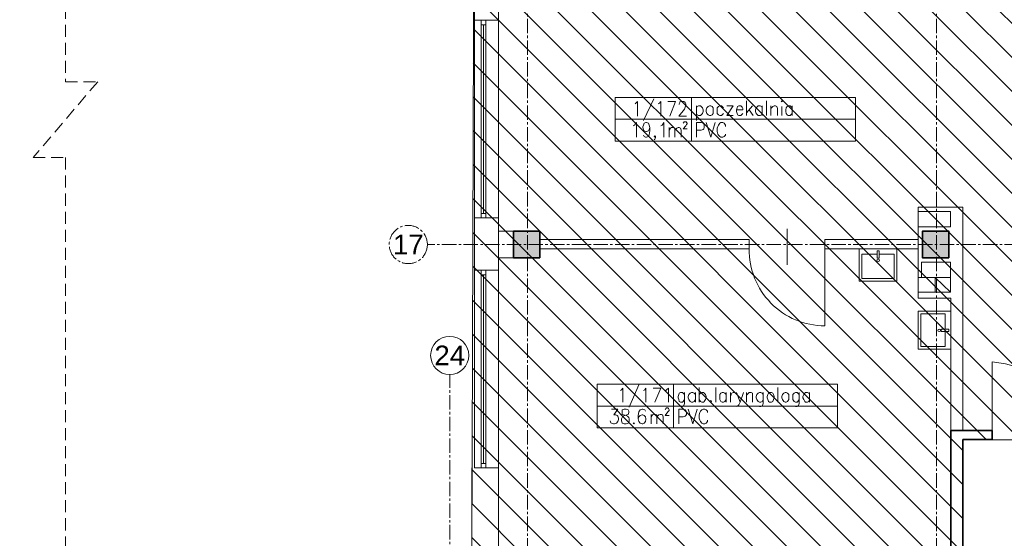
# Model space of a CAD drawing. Header units: millimetres. Extents: x -9409 to -3369, y 19372 to 27782.
# Tile 23 of 25: x -6800 to -5500, y 25504 to 26189. Entities that reach past the tile are written whole.
import ezdxf
from ezdxf.enums import TextEntityAlignment as Align

# ---------------------------------------------------------------- set-up
doc = ezdxf.new("R2010")
doc.units = ezdxf.units.MM
for name, pattern in [('ACAD_ISO02W100', [15, 12, -3]), ('CACHE2', [4.7625, 3.175, -1.5875]), ('CENTER2', [28.575, 19.05, -3.175, 3.175, -3.175])]:
    doc.linetypes.add(name, pattern=pattern)
for name, color, linetype, lineweight in [('sq_bud istn', 253, 'Continuous', 15), ('SQ_ISTN.Ściany', 140, 'Continuous', 35), ('SQ_Osie', 220, 'CENTER2', 9), ('SQ_ZAKRES_OPRACOWANIA', 7, 'ACAD_ISO02W100', 20)]:
    doc.layers.add(name, color=color, linetype=linetype, lineweight=lineweight)
doc.styles.get("Standard").update_dxf_attribs({"font": 'arial.ttf'})

# ---------------------------------------------------------------- blocks, each defined once
blk = doc.blocks.new('słupy konstr bud B')
at = {"layer": 'SQ_ISTN.Ściany', "lineweight": 5}
h = blk.add_hatch(dxfattribs=at)
h.set_pattern_fill('JIS_STN_1E', color=256, scale=10)
h.paths.add_polyline_path([(21350.8, 18613.9), (21315.8, 18613.9), (21315.8, 18578.9), (21350.8, 18578.9)])
h.paths.add_polyline_path([(21890.8, 18613.9), (21855.8, 18613.9), (21855.8, 18578.9), (21890.8, 18578.9)])
h.paths.add_polyline_path([(22190.8, 18613.9), (22155.8, 18613.9), (22155.8, 18578.9), (22190.8, 18578.9)])
h.paths.add_polyline_path([(22730.8, 18613.9), (22695.8, 18613.9), (22695.8, 18578.9), (22730.8, 18578.9)])
h.paths.add_polyline_path([(22730.8, 17953.9), (22695.8, 17953.9), (22695.8, 17918.9), (22730.8, 17918.9)])
h.paths.add_polyline_path([(22190.8, 17953.9), (22155.8, 17953.9), (22155.8, 17918.9), (22190.8, 17918.9)])
h.paths.add_polyline_path([(21890.8, 17953.9), (21855.8, 17953.9), (21855.8, 17918.9), (21890.8, 17918.9)])
h.paths.add_polyline_path([(21350.8, 17953.9), (21315.8, 17953.9), (21315.8, 17918.9), (21350.8, 17918.9)])
h.paths.add_polyline_path([(21350.8, 17293.9), (21315.8, 17293.9), (21315.8, 17258.9), (21350.8, 17258.9)])
h.paths.add_polyline_path([(21890.8, 17293.9), (21855.8, 17293.9), (21855.8, 17258.9), (21890.8, 17258.9)])
h.paths.add_polyline_path([(22190.8, 17293.9), (22155.8, 17293.9), (22155.8, 17258.9), (22190.8, 17258.9)])
h.paths.add_polyline_path([(22730.8, 17293.9), (22695.8, 17293.9), (22695.8, 17258.9), (22730.8, 17258.9)])
h.paths.add_polyline_path([(22695.8, 16633.9), (22730.8, 16633.9), (22730.8, 16598.9), (22695.8, 16598.9)])
h.paths.add_polyline_path([(22695.8, 14653.9), (22730.8, 14653.9), (22730.8, 14618.9), (22695.8, 14618.9)])
h.paths.add_polyline_path([(22695.8, 15313.9), (22730.8, 15313.9), (22730.8, 15278.9), (22695.8, 15278.9)])
h.paths.add_polyline_path([(22695.8, 15973.9), (22730.8, 15973.9), (22730.8, 15938.9), (22695.8, 15938.9)])
h.paths.add_polyline_path([(22155.8, 14653.9), (22190.8, 14653.9), (22190.8, 14618.9), (22155.8, 14618.9)])
h.paths.add_polyline_path([(22155.8, 15313.9), (22190.8, 15313.9), (22190.8, 15278.9), (22155.8, 15278.9)])
h.paths.add_polyline_path([(22155.8, 15973.9), (22190.8, 15973.9), (22190.8, 15938.9), (22155.8, 15938.9)])
h.paths.add_polyline_path([(22155.8, 16633.9), (22190.8, 16633.9), (22190.8, 16598.9), (22155.8, 16598.9)])
h.paths.add_polyline_path([(21855.8, 14653.9), (21890.8, 14653.9), (21890.8, 14618.9), (21855.8, 14618.9)])
h.paths.add_polyline_path([(21855.8, 15313.9), (21890.8, 15313.9), (21890.8, 15278.9), (21855.8, 15278.9)])
h.paths.add_polyline_path([(21855.8, 15973.9), (21890.8, 15973.9), (21890.8, 15938.9), (21855.8, 15938.9)])
h.paths.add_polyline_path([(21855.8, 16633.9), (21890.8, 16633.9), (21890.8, 16598.9), (21855.8, 16598.9)])
h.paths.add_polyline_path([(21315.8, 14653.9), (21350.8, 14653.9), (21350.8, 14618.9), (21315.8, 14618.9)])
h.paths.add_polyline_path([(21315.8, 15313.9), (21350.8, 15313.9), (21350.8, 15278.9), (21315.8, 15278.9)])
h.paths.add_polyline_path([(21315.8, 15973.9), (21350.8, 15973.9), (21350.8, 15938.9), (21315.8, 15938.9)])
h.paths.add_polyline_path([(21315.8, 16633.9), (21350.8, 16633.9), (21350.8, 16598.9), (21315.8, 16598.9)])
at = {"layer": 'SQ_ISTN.Ściany'}
for points in [[(22155.8, 14653.9), (22190.8, 14653.9), (22190.8, 14618.9), (22155.8, 14618.9)], [(22695.8, 14653.9), (22730.8, 14653.9), (22730.8, 14618.9), (22695.8, 14618.9)]]:
    blk.add_lwpolyline(points, close=True, dxfattribs=at)
blk = doc.blocks.new('ist osie bud B')
at = {"layer": 'SQ_Osie'}
for p, q in [((22173.3, 13852.7), (22173.3, 19362.9)), ((22713.3, 13852.7), (22713.3, 19362.9))]:
    blk.add_line(p, q, dxfattribs=at)
blk.add_lwpolyline([(21178.3, 14636.4), (22845.3, 14636.4)], dxfattribs=at)
at = {"layer": 'SQ_Osie', "linetype": 'ByBlock'}
blk.add_circle((22870.5, 14636.5), 25.2, dxfattribs=at)
at = {"layer": 'SQ_Osie'}
blk.add_text('17', height=26, rotation=180, dxfattribs=at).set_placement((22870.5, 14636.5), align=Align.MIDDLE_CENTER)
blk = doc.blocks.new('sanit-umywalka')
for points in [[(47.8, -2.5), (0, -2.5), (0, 53.1), (47.8, 53.1)], [(14, 23.5), (14, 26.5), (3, 26.5), (3, 23.5)]]:
    blk.add_lwpolyline(points, close=True)
blk.add_lwpolyline([(8, 26.5), (8, 49.1), (43.8, 49.1), (43.8, 1.5), (8, 1.5), (8, 23.5)])
blk.add_circle((17, 25), 1.87)

msp = doc.modelspace()

# ---------------------------------------------------------------- hatches: boundary and pattern name
at = {"layer": 'sq_bud istn'}
h = msp.add_hatch(dxfattribs=at)
h.set_pattern_fill('LINE', color=256, scale=10, angle=135)
h.set_pattern_definition([(135, (-42245.2, -6343.187), (-22.45064, -22.45064), [])])
h.paths.add_polyline_path([(-4679.7, 26586.7), (-4581.7, 26586.7), (-4581.7, 26849.1), (-6739.6, 26849.1), (-6739.6, 26586.7), (-6199.7, 26586.7), (-6203, 25479.8), (-6739.6, 25479.8), (-6739.6, 23945.5), (-6203, 23945.5), (-6203, 23575.2), (-5917.7, 23574.8), (-5918, 23912.3), (-5754.7, 23912.3), (-5754.7, 24338.7), (-5554.7, 24338.7), (-5554.7, 25634.3), (-5324.7, 25634.3), (-5324.7, 25554.7), (-5287.7, 25554.7), (-4679.7, 25554.7)])
at = {"layer": 'SQ_ISTN.Ściany', "lineweight": 5}
h = msp.add_hatch(dxfattribs=at)
h.set_pattern_fill('JIS_STN_1E', color=256, scale=10, angle=180)
h.set_pattern_definition([(225, (16582.609, 40528.714), (7.0710678, -7.0710678), []), (225, (16575.559, 40528.714), (7.0710678, -7.0710678), [10, -5])])
h.paths.add_polyline_path([(-4768.2, 21914.8), (-4733.2, 21914.8), (-4733.2, 21949.8), (-4768.2, 21949.8)])
h.paths.add_polyline_path([(-5308.2, 21914.8), (-5273.2, 21914.8), (-5273.2, 21949.8), (-5308.2, 21949.8)])
h.paths.add_polyline_path([(-5608.2, 21914.8), (-5573.2, 21914.8), (-5573.2, 21949.8), (-5608.2, 21949.8)])
h.paths.add_polyline_path([(-6148.2, 21914.8), (-6113.2, 21914.8), (-6113.2, 21949.8), (-6148.2, 21949.8)])
h.paths.add_polyline_path([(-6148.2, 22574.8), (-6113.2, 22574.8), (-6113.2, 22609.8), (-6148.2, 22609.8)])
h.paths.add_polyline_path([(-5608.2, 22574.8), (-5573.2, 22574.8), (-5573.2, 22609.8), (-5608.2, 22609.8)])
h.paths.add_polyline_path([(-5308.2, 22574.8), (-5273.2, 22574.8), (-5273.2, 22609.8), (-5308.2, 22609.8)])
h.paths.add_polyline_path([(-4768.2, 22574.8), (-4733.2, 22574.8), (-4733.2, 22609.8), (-4768.2, 22609.8)])
h.paths.add_polyline_path([(-4768.2, 23234.8), (-4733.2, 23234.8), (-4733.2, 23269.8), (-4768.2, 23269.8)])
h.paths.add_polyline_path([(-5308.2, 23234.8), (-5273.2, 23234.8), (-5273.2, 23269.8), (-5308.2, 23269.8)])
h.paths.add_polyline_path([(-5608.2, 23234.8), (-5573.2, 23234.8), (-5573.2, 23269.8), (-5608.2, 23269.8)])
h.paths.add_polyline_path([(-6148.2, 23234.8), (-6113.2, 23234.8), (-6113.2, 23269.8), (-6148.2, 23269.8)])
h.paths.add_polyline_path([(-6113.2, 23894.8), (-6148.2, 23894.8), (-6148.2, 23929.8), (-6113.2, 23929.8)])
h.paths.add_polyline_path([(-6113.2, 25874.8), (-6148.2, 25874.8), (-6148.2, 25909.8), (-6113.2, 25909.8)])
h.paths.add_polyline_path([(-6113.2, 25214.8), (-6148.2, 25214.8), (-6148.2, 25249.8), (-6113.2, 25249.8)])
h.paths.add_polyline_path([(-6113.2, 24554.8), (-6148.2, 24554.8), (-6148.2, 24589.8), (-6113.2, 24589.8)])
h.paths.add_polyline_path([(-5573.2, 25874.8), (-5608.2, 25874.8), (-5608.2, 25909.8), (-5573.2, 25909.8)])
h.paths.add_polyline_path([(-5573.2, 25214.8), (-5608.2, 25214.8), (-5608.2, 25249.8), (-5573.2, 25249.8)])
h.paths.add_polyline_path([(-5573.2, 24554.8), (-5608.2, 24554.8), (-5608.2, 24589.8), (-5573.2, 24589.8)])
h.paths.add_polyline_path([(-5573.2, 23894.8), (-5608.2, 23894.8), (-5608.2, 23929.8), (-5573.2, 23929.8)])
h.paths.add_polyline_path([(-5273.2, 25874.8), (-5308.2, 25874.8), (-5308.2, 25909.8), (-5273.2, 25909.8)])
h.paths.add_polyline_path([(-5273.2, 25214.8), (-5308.2, 25214.8), (-5308.2, 25249.8), (-5273.2, 25249.8)])
h.paths.add_polyline_path([(-5273.2, 24554.8), (-5308.2, 24554.8), (-5308.2, 24589.8), (-5273.2, 24589.8)])
h.paths.add_polyline_path([(-5273.2, 23894.8), (-5308.2, 23894.8), (-5308.2, 23929.8), (-5273.2, 23929.8)])
h.paths.add_polyline_path([(-4733.2, 25874.8), (-4768.2, 25874.8), (-4768.2, 25909.8), (-4733.2, 25909.8)])
h.paths.add_polyline_path([(-4733.2, 25214.8), (-4768.2, 25214.8), (-4768.2, 25249.8), (-4733.2, 25249.8)])
h.paths.add_polyline_path([(-4733.2, 24554.8), (-4768.2, 24554.8), (-4768.2, 24589.8), (-4733.2, 24589.8)])
h.paths.add_polyline_path([(-4733.2, 23894.8), (-4768.2, 23894.8), (-4768.2, 23929.8), (-4733.2, 23929.8)])

# ---------------------------------------------------------------- linework, layer by layer
at = {"layer": 'sq_bud istn'}
for p, q in [((-6199.7, 26257.3), (-6199.7, 26188.3)), ((-6167.7, 26188.3), (-6167.7, 26257.3)), ((-6190.7, 26182.3), (-6190.7, 25933.3)), ((-6187.7, 26182.3), (-6187.7, 25933.3)), ((-6184.7, 26182.3), (-6184.7, 25933.3)), ((-5613.7, 25941.6), (-5554.7, 25941.6)), ((-5613.7, 25941.6), (-5613.7, 25821.6)), ((-5554.7, 25941.6), (-5554.7, 25646.7)), ((-6199.7, 25927.3), (-6199.7, 25858.3)), ((-6167.7, 25858.3), (-6167.7, 25927.3)), ((-6148.2, 25909.8), (-6167.7, 25909.8)), ((-5837, 25898.7), (-6113.2, 25898.7)), ((-5837, 25886.7), (-5837, 25898.7)), ((-5613.7, 25898.7), (-5737, 25898.7)), ((-5737, 25886.7), (-5737, 25898.7)), ((-5737, 25898.5), (-5737, 25886.6)), ((-6113.2, 25886.7), (-5837, 25886.7)), ((-5737, 25886.7), (-5613.7, 25886.7)), ((-6148.2, 25874.8), (-6167.7, 25874.8)), ((-6190.7, 25852.3), (-6190.7, 25603.3)), ((-6187.7, 25852.3), (-6187.7, 25603.3)), ((-6184.7, 25852.3), (-6184.7, 25603.3)), ((-5613.7, 25821.6), (-5570.7, 25821.6)), ((-5570.7, 25821.6), (-5570.7, 25634.7)), ((-6203, 24532.8), (-6203, 25597.3)), ((-6167.7, 25249.8), (-6167.7, 25597.3))]:
    msp.add_line(p, q, dxfattribs=at)
for points in [[(-4679.7, 26586.7), (-4581.7, 26586.7), (-4581.7, 26849.1), (-6739.6, 26849.1), (-6739.6, 26586.7), (-6199.7, 26586.7), (-6203, 25479.8), (-6739.6, 25479.8), (-6739.6, 23945.5), (-6203, 23945.5), (-6203, 23575.2), (-5917.7, 23574.8), (-5918, 23912.3), (-5754.7, 23912.3), (-5754.7, 24338.7), (-5554.7, 24338.7), (-5554.7, 25634.3), (-5324.7, 25634.3), (-5324.7, 25554.7), (-5287.7, 25554.7), (-4679.7, 25554.7)], [(-6184.7, 26182.3), (-6190.7, 26182.3), (-6190.7, 26188.3), (-6184.7, 26188.3)], [(-5696.4, 26028.8), (-5696.4, 26086.3), (-5913, 26086.3), (-6013.7, 26086.3), (-6013.7, 26028.8), (-5913, 26028.8), (-5913, 26086.3), (-5913, 26028.8)], [(-5794.5, 26081.2), (-5793.7, 26080.4), (-5792.9, 26081.2), (-5793.7, 26082.1)], [(-5889.3, 26075.3), (-5891, 26074.4), (-5892.7, 26072.8), (-5893.5, 26070.2), (-5893.5, 26067.7), (-5892.7, 26065.1), (-5891, 26063.5), (-5889.3, 26062.6), (-5887.6, 26062.6), (-5885.9, 26063.5), (-5884.2, 26065.1), (-5884.2, 26072.8), (-5885.9, 26074.4), (-5887.6, 26075.3)], [(-6184.7, 25927.3), (-6190.7, 25927.3), (-6190.7, 25933.3), (-6184.7, 25933.3)], [(-6184.7, 25852.3), (-6190.7, 25852.3), (-6190.7, 25858.3), (-6184.7, 25858.3)], [(-5720.1, 25650.3), (-5720.1, 25707.8), (-5936.7, 25707.8), (-6037.4, 25707.8), (-6037.4, 25650.3), (-5936.7, 25650.3), (-5936.7, 25707.8), (-5936.7, 25650.3)], [(-5809.8, 25696.8), (-5811.5, 25696), (-5812.3, 25694.3), (-5813.1, 25691.7), (-5813.1, 25690), (-5812.3, 25687.5), (-5811.5, 25684.9), (-5809.8, 25684.1), (-5807.2, 25684.1), (-5805.5, 25684.9), (-5804.7, 25687.5), (-5803.8, 25690), (-5803.8, 25691.7), (-5804.7, 25694.3), (-5805.5, 25696), (-5807.2, 25696.8)], [(-5789.5, 25696.8), (-5791.1, 25696), (-5792.8, 25694.3), (-5793.7, 25691.7), (-5793.7, 25690), (-5792.8, 25687.5), (-5791.1, 25684.9), (-5789.5, 25684.1), (-5787.8, 25684.1), (-5786.1, 25684.9), (-5784.4, 25687.5), (-5784.4, 25694.3), (-5786.1, 25696), (-5787.8, 25696.8)], [(-6001.8, 25674.8), (-6004.4, 25674), (-6004.4, 25668), (-6002.7, 25667.2), (-5999.3, 25666.3), (-5997.6, 25665.5), (-5995.9, 25663.8), (-5995.1, 25662.1), (-5995.1, 25659.6), (-5995.9, 25657), (-5996.8, 25656.2), (-5999.3, 25655.3), (-6001.8, 25655.3), (-6004.4, 25656.2), (-6004.4, 25657), (-6005.2, 25659.6), (-6005.2, 25662.1), (-6004.4, 25663.8), (-6003.5, 25665.5), (-6001, 25666.3), (-5998.5, 25667.2), (-5996.8, 25668), (-5995.9, 25670.6), (-5995.9, 25672.3), (-5996.8, 25674), (-5999.3, 25674.8)], [(-5887.6, 25686.6), (-5888.5, 25684.9), (-5887.6, 25684.1), (-5886.8, 25684.9)], [(-5989.1, 25657), (-5990, 25656.2), (-5989.1, 25655.3), (-5988.3, 25656.2)], [(-6184.7, 25597.3), (-6190.7, 25597.3), (-6190.7, 25603.3), (-6184.7, 25603.3)]]:
    msp.add_lwpolyline(points, close=True, dxfattribs=at)
for points in [[(-6199.7, 25927.3), (-6199.7, 26188.3)], [(-6167.7, 26188.3), (-6199.7, 26188.3)], [(-6167.7, 25927.3), (-6167.7, 26188.3)], [(-5987.5, 26077.8), (-5986.6, 26078.7), (-5984.1, 26081.2), (-5984.1, 26061.8)], [(-5962.9, 26084.6), (-5976.5, 26055.8)], [(-5957, 26077.8), (-5955.3, 26078.7), (-5953.6, 26081.2), (-5953.6, 26061.8)], [(-5941.8, 26061.8), (-5934.1, 26081.2), (-5944.3, 26081.2)], [(-5929.1, 26077), (-5929.1, 26077.8), (-5928.2, 26079.5), (-5928.2, 26080.4), (-5926.5, 26081.2), (-5923.2, 26081.2), (-5922.3, 26080.4), (-5921.5, 26079.5), (-5920.6, 26077.8), (-5920.6, 26076.1), (-5921.5, 26073.6), (-5922.3, 26071.1), (-5929.9, 26061.8), (-5919.8, 26061.8)], [(-5840.2, 26082.1), (-5840.2, 26062.6)], [(-5814, 26082.1), (-5814, 26062.6)], [(-5906.2, 26075.3), (-5906.2, 26055.8)], [(-5906.2, 26072.8), (-5905.4, 26074.4), (-5903.7, 26075.3), (-5901.2, 26075.3), (-5900.3, 26074.4), (-5898.6, 26072.8), (-5897.8, 26070.2), (-5897.8, 26067.7), (-5898.6, 26065.1), (-5900.3, 26063.5), (-5901.2, 26062.6), (-5903.7, 26062.6), (-5905.4, 26063.5), (-5906.2, 26065.1)], [(-5870.7, 26072.8), (-5872.4, 26074.4), (-5873.2, 26075.3), (-5875.8, 26075.3), (-5877.5, 26074.4), (-5879.2, 26072.8), (-5879.2, 26065.1), (-5877.5, 26063.5), (-5875.8, 26062.6), (-5873.2, 26062.6), (-5872.4, 26063.5), (-5870.7, 26065.1)], [(-5858, 26062.6), (-5866.5, 26062.6), (-5858, 26075.3), (-5866.5, 26075.3)], [(-5853.8, 26070.2), (-5845.3, 26070.2), (-5845.3, 26071.9), (-5846.2, 26073.6), (-5847, 26074.4), (-5847.8, 26075.3), (-5850.4, 26075.3), (-5852.1, 26074.4), (-5852.9, 26072.8), (-5853.8, 26070.2), (-5853.8, 26067.7), (-5852.9, 26065.1), (-5852.1, 26063.5), (-5850.4, 26062.6), (-5847.8, 26062.6), (-5847, 26063.5), (-5845.3, 26065.1)], [(-5832.6, 26075.3), (-5840.2, 26066)], [(-5836.8, 26070.2), (-5831.8, 26062.6)], [(-5819.9, 26072.8), (-5820.8, 26074.4), (-5822.5, 26075.3), (-5825, 26075.3), (-5825.8, 26074.4), (-5827.5, 26072.8), (-5828.4, 26070.2), (-5828.4, 26067.7), (-5827.5, 26065.1), (-5825.8, 26063.5), (-5825, 26062.6), (-5822.5, 26062.6), (-5820.8, 26063.5), (-5819.9, 26065.1)], [(-5819.9, 26075.3), (-5819.9, 26062.6)], [(-5808.1, 26075.3), (-5808.1, 26062.6)], [(-5808.1, 26071.9), (-5805.5, 26074.4), (-5803.8, 26075.3), (-5802.2, 26075.3), (-5800.5, 26074.4), (-5799.6, 26071.9), (-5799.6, 26062.6)], [(-5793.7, 26074.4), (-5793.7, 26062.6)], [(-5780.2, 26072.8), (-5781.8, 26074.4), (-5782.7, 26075.3), (-5785.2, 26075.3), (-5786.9, 26074.4), (-5787.8, 26072.8), (-5788.6, 26070.2), (-5788.6, 26067.7), (-5787.8, 26065.1), (-5786.9, 26063.5), (-5785.2, 26062.6), (-5782.7, 26062.6), (-5781.8, 26063.5), (-5780.2, 26065.1)], [(-5780.2, 26075.3), (-5780.2, 26062.6)], [(-5696.4, 26057.5), (-5913, 26057.5), (-6013.7, 26057.5)], [(-5990, 26049.1), (-5988.3, 26049.9), (-5985.8, 26053.3), (-5985.8, 26033.8)], [(-5968, 26046.5), (-5968.8, 26044), (-5969.7, 26042.3), (-5972.2, 26041.5), (-5973.1, 26041.5), (-5975.6, 26042.3), (-5976.5, 26044), (-5977.3, 26046.5), (-5977.3, 26047.4), (-5976.5, 26049.9), (-5975.6, 26052.5), (-5973.1, 26053.3), (-5972.2, 26053.3), (-5969.7, 26052.5), (-5968.8, 26049.9), (-5968, 26046.5), (-5968, 26042.3), (-5968.8, 26037.2), (-5969.7, 26034.7), (-5972.2, 26033.8), (-5973.9, 26033.8), (-5975.6, 26034.7), (-5976.5, 26036.4)], [(-5953.6, 26049.1), (-5951.9, 26049.9), (-5949.4, 26053.3), (-5949.4, 26033.8)], [(-5924, 26052.5), (-5923.2, 26053.3), (-5923.2, 26054.1), (-5919.8, 26054.1), (-5919.8, 26053.3), (-5918.9, 26052.5), (-5918.9, 26051.6), (-5919.8, 26050.8), (-5920.6, 26049.1), (-5924, 26044.8), (-5918.9, 26044.8)], [(-5906.2, 26033.8), (-5906.2, 26053.3), (-5900.3, 26053.3), (-5897.8, 26052.5), (-5896.9, 26051.6), (-5896.1, 26049.1), (-5896.1, 26046.5), (-5896.9, 26044.8), (-5897.8, 26044), (-5900.3, 26043.1), (-5906.2, 26043.1)], [(-5893.5, 26053.3), (-5887.6, 26033.8), (-5881.7, 26053.3)], [(-5868.2, 26048.2), (-5868.2, 26049.9), (-5869.8, 26052.5), (-5871.5, 26053.3), (-5874.1, 26053.3), (-5875.8, 26052.5), (-5877.5, 26049.9), (-5878.3, 26048.2), (-5879.2, 26045.7), (-5879.2, 26041.5), (-5878.3, 26038.1), (-5877.5, 26036.4), (-5875.8, 26034.7), (-5874.1, 26033.8), (-5871.5, 26033.8), (-5869.8, 26034.7), (-5868.2, 26036.4), (-5868.2, 26038.1)], [(-5942.6, 26046.5), (-5942.6, 26033.8)], [(-5942.6, 26043.1), (-5940.9, 26045.7), (-5939.2, 26046.5), (-5936.7, 26046.5), (-5935, 26045.7), (-5935, 26033.8)], [(-5935, 26043.1), (-5932.5, 26045.7), (-5930.8, 26046.5), (-5929.1, 26046.5), (-5927.4, 26045.7), (-5926.5, 26043.1), (-5926.5, 26033.8)], [(-5960.4, 26034.7), (-5961.2, 26033.8), (-5962.1, 26034.7), (-5961.2, 26035.5), (-5960.4, 26034.7), (-5960.4, 26033), (-5961.2, 26031.3), (-5962.1, 26030.5)], [(-5570.9, 25935.7), (-5613.7, 25935.7)], [(-5613.7, 25915.4), (-5570.9, 25915.4), (-5570.9, 25935.7)], [(-6167.7, 25927.3), (-6199.7, 25927.3)], [(-5786.9, 25912.8), (-5786.9, 25865.5)], [(-6199.7, 25597.3), (-6199.7, 25858.3)], [(-6167.7, 25858.3), (-6199.7, 25858.3)], [(-6167.7, 25597.3), (-6167.7, 25858.3)], [(-5609.2, 25848.5), (-5609.2, 25868.8), (-5570.9, 25868.8), (-5570.9, 25829.1), (-5613.7, 25829.1)], [(-5613.7, 25848.5), (-5570.9, 25848.5)], [(-5591.5, 25829.1), (-5591.5, 25848.5), (-5570.9, 25829.1)], [(-5516.2, 25645.2), (-5516.2, 25737.4), (-5498.4, 25734.9), (-5480.6, 25729.8), (-5465.4, 25721.3), (-5451, 25710.3), (-5440, 25695.9), (-5431.5, 25680.7), (-5426.5, 25663.8), (-5424.8, 25645.2)], [(-6006.9, 25699.3), (-6005.2, 25700.2), (-6003.5, 25702.7), (-6003.5, 25684.1)], [(-5982.4, 25706.9), (-5995.1, 25677.3)], [(-5976.5, 25699.3), (-5974.8, 25700.2), (-5973.1, 25702.7), (-5973.1, 25684.1)], [(-5961.2, 25684.1), (-5953.6, 25702.7), (-5963.8, 25702.7)], [(-5946.8, 25699.3), (-5946, 25700.2), (-5943.5, 25702.7), (-5943.5, 25684.1)], [(-5902.8, 25703.6), (-5902.8, 25684.1)], [(-5880.8, 25703.6), (-5880.8, 25684.1)], [(-5798.8, 25703.6), (-5798.8, 25684.1)], [(-5922.3, 25694.3), (-5924, 25696), (-5924.8, 25696.8), (-5927.4, 25696.8), (-5929.1, 25696), (-5929.9, 25694.3), (-5930.8, 25691.7), (-5930.8, 25690), (-5929.9, 25687.5), (-5929.1, 25684.9), (-5927.4, 25684.1), (-5924.8, 25684.1), (-5924, 25684.9), (-5922.3, 25687.5)], [(-5922.3, 25696.8), (-5922.3, 25682.4), (-5923.1, 25679.9), (-5924, 25679), (-5924.8, 25678.2), (-5927.4, 25678.2), (-5929.1, 25679)], [(-5907.9, 25694.3), (-5909.6, 25696), (-5911.3, 25696.8), (-5913, 25696.8), (-5914.7, 25696), (-5916.4, 25694.3), (-5917.2, 25691.7), (-5917.2, 25690), (-5916.4, 25687.5), (-5914.7, 25684.9), (-5913, 25684.1), (-5911.3, 25684.1), (-5909.6, 25684.9), (-5907.9, 25687.5)], [(-5907.9, 25696.8), (-5907.9, 25684.1)], [(-5902.8, 25694.3), (-5901.1, 25696), (-5899.5, 25696.8), (-5896.9, 25696.8), (-5896.1, 25696), (-5894.4, 25694.3), (-5893.5, 25691.7), (-5893.5, 25690), (-5894.4, 25687.5), (-5896.1, 25684.9), (-5896.9, 25684.1), (-5899.5, 25684.1), (-5901.1, 25684.9), (-5902.8, 25687.5)], [(-5867.3, 25694.3), (-5869, 25696), (-5870.7, 25696.8), (-5872.4, 25696.8), (-5874.1, 25696), (-5875.8, 25694.3), (-5875.8, 25687.5), (-5874.1, 25684.9), (-5872.4, 25684.1), (-5870.7, 25684.1), (-5869, 25684.9), (-5867.3, 25687.5)], [(-5867.3, 25696.8), (-5867.3, 25684.1)], [(-5861.4, 25696.8), (-5861.4, 25684.1)], [(-5861.4, 25691.7), (-5860.5, 25694.3), (-5859.7, 25696), (-5858, 25696.8), (-5855.4, 25696.8)], [(-5853.8, 25696.8), (-5848.7, 25684.1), (-5844.5, 25696.8)], [(-5840.2, 25696.8), (-5840.2, 25684.1)], [(-5840.2, 25693.4), (-5837.7, 25696), (-5836.8, 25696.8), (-5834.3, 25696.8), (-5832.6, 25696), (-5832.6, 25684.1)], [(-5818.2, 25694.3), (-5819.9, 25696), (-5821.6, 25696.8), (-5823.3, 25696.8), (-5825, 25696), (-5826.7, 25694.3), (-5827.5, 25691.7), (-5827.5, 25690), (-5826.7, 25687.5), (-5825, 25684.9), (-5823.3, 25684.1), (-5821.6, 25684.1), (-5819.9, 25684.9), (-5818.2, 25687.5)], [(-5818.2, 25696.8), (-5818.2, 25682.4), (-5819.1, 25679.9), (-5819.9, 25679), (-5821.6, 25678.2), (-5823.3, 25678.2), (-5825, 25679)], [(-5770.8, 25694.3), (-5772.5, 25696), (-5773.4, 25696.8), (-5775.9, 25696.8), (-5777.6, 25696), (-5779.3, 25694.3), (-5779.3, 25687.5), (-5777.6, 25684.9), (-5775.9, 25684.1), (-5773.4, 25684.1), (-5772.5, 25684.9), (-5770.8, 25687.5)], [(-5770.8, 25696.8), (-5770.8, 25682.4), (-5771.7, 25679.9), (-5772.5, 25679), (-5773.4, 25678.2), (-5775.9, 25678.2), (-5777.6, 25679)], [(-5757.3, 25694.3), (-5758.1, 25696), (-5759.8, 25696.8), (-5762.4, 25696.8), (-5763.2, 25696), (-5764.9, 25694.3), (-5765.8, 25691.7), (-5765.8, 25690), (-5764.9, 25687.5), (-5763.2, 25684.9), (-5762.4, 25684.1), (-5759.8, 25684.1), (-5758.1, 25684.9), (-5757.3, 25687.5)], [(-5757.3, 25696.8), (-5757.3, 25684.1)], [(-5720.1, 25679), (-5936.7, 25679), (-6037.4, 25679)], [(-6018.8, 25674.8), (-6010.3, 25674.8), (-6015.4, 25667.2), (-6012.8, 25667.2), (-6011.1, 25666.3), (-6010.3, 25665.5), (-6009.4, 25663), (-6009.4, 25661.3), (-6010.3, 25658.7), (-6012, 25656.2), (-6014.5, 25655.3), (-6016.2, 25655.3), (-6018.8, 25656.2), (-6019.6, 25657), (-6020.5, 25659.6)], [(-5973.9, 25672.3), (-5974.8, 25674), (-5977.3, 25674.8), (-5978.1, 25674.8), (-5980.7, 25674), (-5982.4, 25671.4), (-5983.2, 25666.3), (-5983.2, 25662.1), (-5982.4, 25658.7), (-5980.7, 25656.2), (-5978.1, 25655.3), (-5977.3, 25655.3), (-5975.6, 25656.2), (-5973.9, 25658.7), (-5973.1, 25661.3), (-5973.1, 25662.1), (-5973.9, 25664.6), (-5975.6, 25666.3), (-5977.3, 25667.2), (-5978.1, 25667.2), (-5980.7, 25666.3), (-5982.4, 25664.6), (-5983.2, 25662.1)], [(-5947.7, 25674), (-5946.8, 25675.6), (-5946, 25676.5), (-5944.3, 25676.5), (-5943.5, 25675.6), (-5942.6, 25674), (-5942.6, 25673.1), (-5943.5, 25672.3), (-5944.3, 25671.4), (-5947.7, 25666.3), (-5942.6, 25666.3)], [(-5929.9, 25655.3), (-5929.9, 25674.8), (-5924, 25674.8), (-5921.5, 25674), (-5920.6, 25673.1), (-5919.8, 25671.4), (-5919.8, 25668), (-5920.6, 25666.3), (-5921.5, 25665.5), (-5924, 25664.6), (-5929.9, 25664.6)], [(-5917.2, 25674.8), (-5911.3, 25655.3), (-5905.4, 25674.8)], [(-5891.8, 25670.6), (-5891.8, 25672.3), (-5893.5, 25674), (-5895.2, 25674.8), (-5897.8, 25674.8), (-5899.5, 25674), (-5901.1, 25672.3), (-5902, 25670.6), (-5902.8, 25667.2), (-5902.8, 25663), (-5902, 25660.4), (-5901.1, 25658.7), (-5899.5, 25656.2), (-5897.8, 25655.3), (-5895.2, 25655.3), (-5893.5, 25656.2), (-5891.8, 25658.7), (-5891.8, 25660.4)], [(-5848.7, 25684.1), (-5850.4, 25680.7), (-5852.1, 25679), (-5853.8, 25678.2)], [(-5966.3, 25668), (-5966.3, 25655.3)], [(-5966.3, 25664.6), (-5964.6, 25667.2), (-5962.9, 25668), (-5960.4, 25668), (-5958.7, 25667.2), (-5958.7, 25655.3)], [(-5958.7, 25664.6), (-5956.1, 25667.2), (-5954.5, 25668), (-5952.8, 25668), (-5951.1, 25667.2), (-5950.2, 25664.6), (-5950.2, 25655.3)], [(-6167.7, 25597.3), (-6199.7, 25597.3)]]:
    msp.add_lwpolyline(points, dxfattribs=at)
msp.add_lwpolyline([(-5737, 25886.6), (-5737, 25784.8, -0.416892), (-5836.8, 25886.6)], format="xyb", dxfattribs=at)
msp.add_circle((-6232.2, 25745.8), 25.2, dxfattribs=at)
at = {"layer": 'SQ_ISTN.Ściany'}
for p, q in [((-5570.7, 25646.7), (-5570.7, 25185.7)), ((-5516.2, 25646.7), (-5570.7, 25646.7)), ((-5516.2, 25646.7), (-5516.2, 25634.7)), ((-5554.7, 25634.7), (-5554.7, 25185.7)), ((-5516.2, 25634.7), (-5554.7, 25634.7))]:
    msp.add_line(p, q, dxfattribs=at)
at = {"layer": 'SQ_Osie'}
msp.add_line((-6232.2, 23788.4), (-6232.2, 25720.5), dxfattribs=at)
at = {"layer": 'SQ_ZAKRES_OPRACOWANIA', "linetype": 'CACHE2', "ltscale": 5}
msp.add_lwpolyline([(-4349.7, 26849.1), (-5272.2, 26849.1), (-5272.2, 26806.6), (-5372.2, 26891.6), (-5372.2, 26849.1), (-6739.6, 26849.1), (-6739.6, 26107), (-6697, 26107), (-6782.1, 26007), (-6739.6, 26007), (-6739.6, 24572), (-6697, 24572), (-6782.1, 24472), (-6739.6, 24472), (-6739.6, 23211.1), (-7914.8, 23211.1), (-7914.8, 23168.5), (-8014.8, 23253.6), (-8014.8, 23211.1), (-8954.7, 23211.1), (-8954.7, 20992.1)], dxfattribs=at)

# ---------------------------------------------------------------- block references
at = {"layer": 'sq_bud istn', "xscale": -0.9, "yscale": 0.9, "zscale": 0.9, "rotation": 90}
msp.add_blockref('sanit-umywalka', (-5644, 25886.7), dxfattribs=at)
at = {"layer": 'sq_bud istn', "xscale": -0.9, "yscale": 0.9, "zscale": 0.9}
msp.add_blockref('sanit-umywalka', (-5570.7, 25756.4), dxfattribs=at)
at = {"layer": 'SQ_ISTN.Ściany', "rotation": 180}
msp.add_blockref('słupy konstr bud B', (16582.6, 40528.7), dxfattribs=at)
at = {"layer": 'SQ_Osie', "rotation": 180}
msp.add_blockref('ist osie bud B', (16583.6, 40528.7), dxfattribs=at)
at = {"layer": 'SQ_Osie', "lineweight": 35, "rotation": 180}
msp.add_blockref('ist osie bud B', (16583.6, 40528.7), dxfattribs=at)

# ---------------------------------------------------------------- texts
at = {"layer": 'sq_bud istn'}
msp.add_text('24', height=26, dxfattribs=at).set_placement((-6232.2, 25745.8), align=Align.MIDDLE_CENTER)

doc.saveas('drawing.dxf')
